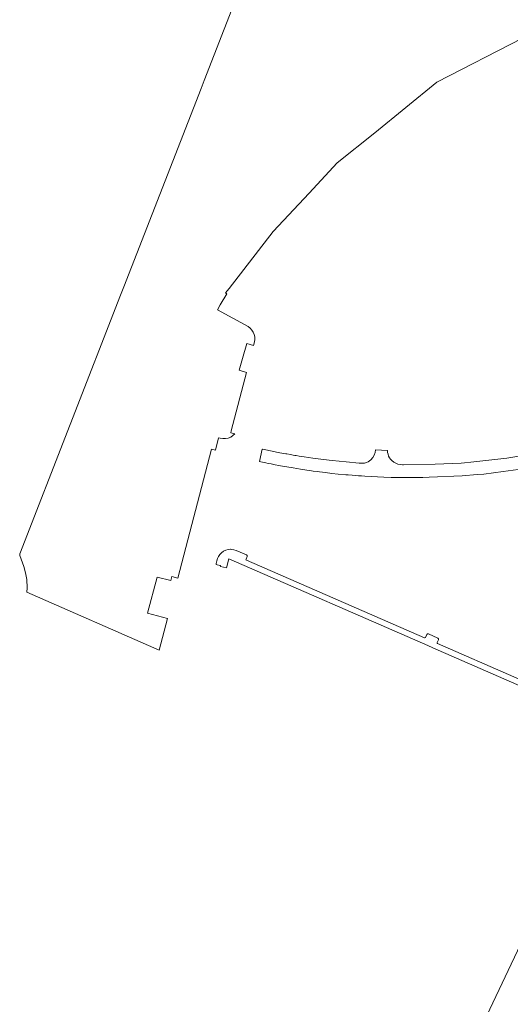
# Model space of a CAD drawing. Header units: metres. Extents: x 110065 to 112666, y 425872 to 427362.
# Tile 6 of 104: x 110065 to 110259, y 426653 to 427043. Entities that reach past the tile are written whole.
import ezdxf

# ---------------------------------------------------------------- set-up
doc = ezdxf.new("R2010")
doc.units = ezdxf.units.M
for name, color, linetype, lineweight in [('B-WE-GR-GRAS-GV', 60, 'Continuous', 13), ('B-WE-VH-VERHARDING_OPEN-GV', 252, 'Continuous', 18), ('B-WE-VH-VERHARDING_TEGEL-GV', 252, 'Continuous', 18)]:
    doc.layers.add(name, color=color, linetype=linetype, lineweight=lineweight)

msp = doc.modelspace()

# ---------------------------------------------------------------- linework, layer by layer
at = {"layer": 'B-WE-GR-GRAS-GV', "flags": 128}
for points in [[(110199.112, 427176.741), (110137.813, 427018.926), (110136.536, 427015.741), (110106.051, 426937.362), (110104.768, 426934.041), (110064.981, 426831.745), (110064.874, 426831.335), (110064.911, 426831.026), (110066.449, 426826.712), (110067.219, 426824.177), (110067.672, 426821.475), (110067.776, 426818.235), (110067.634, 426816.57), (110120.028, 426793.575), (110123.309, 426806.058), (110115.437, 426808.157), (110119.191, 426822.485), (110124.62, 426821.107), (110125.026, 426822.688), (110127.388, 426822.086), (110140.721, 426873.093), (110142.207, 426872.701), (110143.487, 426877.595), (110144.141, 426877.386), (110145.192, 426877.241), (110146.252, 426877.28), (110147.29, 426877.501), (110148.274, 426877.898), (110149.174, 426878.459), (110149.964, 426879.167), (110148.32, 426879.576), (110148.469, 426880.283), (110154.498, 426903.409), (110151.58, 426904.284), (110152.982, 426908.904), (110154.652, 426914.869), (110157.324, 426914.109), (110157.71, 426915.513), (110157.814, 426916.499), (110157.752, 426917.489), (110157.526, 426918.455), (110157.143, 426919.369), (110156.612, 426920.207), (110155.95, 426920.945), (110155.174, 426921.563), (110143, 426928.23), (110144.165, 426930.178), (110146.736, 426934.478), (110146.224, 426934.874), (110147.61, 426936.665), (110165.042, 426959.191), (110179.305, 426974.35), (110190.352, 426986.354), (110205.258, 426998.257), (110229.783, 427018.233), (110263.66, 427035.725)], [(110267.71, 426687.382), (110245.862, 426641.254)]]:
    msp.add_lwpolyline(points, dxfattribs=at)
at = {"layer": 'B-WE-VH-VERHARDING_OPEN-GV', "flags": 128}
msp.add_lwpolyline([(110271.573, 426871.905), (110257.422, 426869.524), (110243.167, 426867.879), (110240.633, 426867.624), (110239.377, 426867.591), (110229.14, 426867.119), (110216.599, 426866.9), (110216.161, 426866.885), (110215.238, 426866.955), (110214.337, 426867.165), (110213.486, 426867.504), (110212.696, 426867.966), (110211.984, 426868.542), (110211.463, 426869.085), (110211.026, 426869.699), (110210.683, 426870.369), (110210.441, 426871.081), (110210.305, 426871.822), (110210.277, 426872.574), (110205.562, 426872.772), (110205.334, 426871.711), (110204.941, 426870.699), (110204.394, 426869.762), (110203.707, 426868.922), (110203.167, 426868.437), (110202.556, 426868.046), (110201.89, 426867.758), (110201.186, 426867.583), (110200.462, 426867.523), (110199.739, 426867.582), (110199.057, 426867.61), (110193.97, 426868.038), (110188.419, 426868.597), (110184.936, 426869.006), (110182.882, 426869.268), (110181.813, 426869.411), (110180.745, 426869.558), (110177.358, 426870.052), (110176.423, 426870.196), (110175.279, 426870.377), (110174.136, 426870.563), (110173.679, 426870.638), (110172.994, 426870.753), (110171.852, 426870.948), (110170.479, 426871.19), (110170.021, 426871.272), (110167.736, 426871.693), (110166.366, 426871.956), (110165.371, 426872.151), (110160.901, 426873.075), (110160.737, 426873.113), (110160.656, 426873.127), (110159.676, 426868.196), (110159.745, 426868.177), (110160.146, 426868.094), (110162.103, 426867.68), (110163.083, 426867.478), (110164.309, 426867.23), (110165.786, 426866.939), (110167.317, 426866.647), (110167.994, 426866.52), (110170.456, 426866.075), (110172.921, 426865.652), (110175.885, 426865.173), (110178.358, 426864.799), (110179.513, 426864.632), (110180.835, 426864.447), (110182.663, 426864.201), (110183.315, 426864.117), (110185.798, 426863.81), (110188.283, 426863.525), (110190.771, 426863.262), (110193.76, 426862.977), (110194.752, 426862.889), (110196.252, 426862.763), (110197.442, 426862.67), (110198.747, 426862.573), (110199.995, 426862.486), (110201.243, 426862.404), (110203.741, 426862.259), (110206.239, 426862.135), (110208.739, 426862.035), (110211.74, 426861.943), (110214.241, 426861.892), (110216.742, 426861.864), (110219.244, 426861.857), (110221.746, 426861.874), (110224.247, 426861.913), (110226.748, 426861.974), (110239.756, 426862.483), (110245.645, 426863.016), (110248.346, 426863.26), (110255.949, 426864.193), (110261.845, 426865.085)], dxfattribs=at)
at = {"layer": 'B-WE-VH-VERHARDING_TEGEL-GV', "flags": 128}
msp.add_lwpolyline([(110290.347, 426769.824), (110230.025, 426796.164), (110229.867, 426796.327), (110229.87, 426796.559), (110230.354, 426797.667), (110230.362, 426798.047), (110230.102, 426798.322), (110226.39, 426800.007), (110226.004, 426800.019), (110225.725, 426799.752), (110225.218, 426798.591), (110225.053, 426798.432), (110224.823, 426798.436), (110154.471, 426829.154), (110154.31, 426829.321), (110154.319, 426829.558), (110154.82, 426830.61), (110154.835, 426831.004), (110154.562, 426831.286), (110150.413, 426833.031), (110150.413, 426833.031), (110150.413, 426833.031), (110149.57, 426833.31), (110148.693, 426833.451), (110148.282, 426833.469), (110148.178, 426833.469), (110147.22, 426833.373), (110146.292, 426833.113), (110145.424, 426832.697), (110144.64, 426832.138), (110143.964, 426831.451), (110143.418, 426830.658), (110143.016, 426829.783), (110142.772, 426828.851), (110142.527, 426827.895), (110142.583, 426827.513), (110142.897, 426827.284), (110144.067, 426827.009), (110144.255, 426826.872), (110144.29, 426826.648), (110146.559, 426826.157), (110147.503, 426829.754), (110226.171, 426795.365), (110228.151, 426794.5), (110289.464, 426767.697)], dxfattribs=at)

doc.saveas('drawing.dxf')
